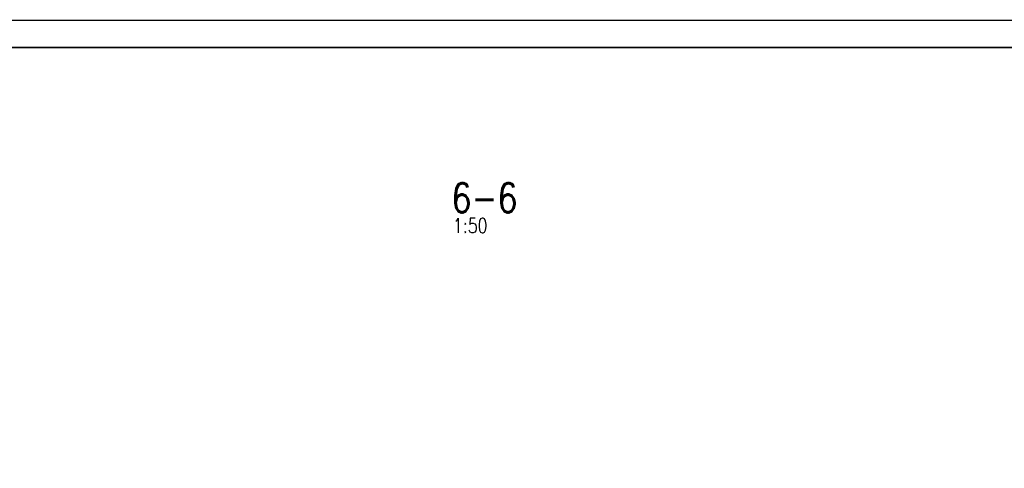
# Paper-space layout 'Layout1' of a CAD drawing. Extents: x -2 to 1243, y -36 to 596.
# Tile 88 of 132: x 585 to 821, y 486 to 594. Entities that reach past the tile are written whole.
import ezdxf
from ezdxf.enums import TextEntityAlignment as Align

# ---------------------------------------------------------------- set-up
doc = ezdxf.new("R2010")
doc.units = 0
doc.layers.get('DEFPOINTS').update_dxf_attribs({"color": 132, "linetype": 'CONTINUOUS'})
doc.layers.add('RAMECEK_HP', color=251, linetype='CONTINUOUS')
doc.layers.add('SS_NADPIS_7', color=6, linetype='CONTINUOUS', lineweight=70)
doc.styles.add('ROMANS', font='romans.shx', dxfattribs={"width": 0.8})
doc.styles.add('romans.shx', font='romans.shx', dxfattribs={"height": 5})

# ---------------------------------------------------------------- blocks, each defined once
blk = doc.blocks.new('*U6')
at = {"layer": 'RAMECEK_HP', "lineweight": 35, "const_width": 0.35}
for points in [[(0, 594), (0, 0), (1051, 0), (1051, 594)], [(6.5, 587.5), (6.5, 6.5), (1044.5, 6.5), (1044.5, 587.5)]]:
    blk.add_lwpolyline(points, close=True, dxfattribs=at)
at = {"layer": 'DEFPOINTS', "style": 'ROMANS', "width": 0.8}
blk.add_attdef('TISK', text='', height=10, dxfattribs=at).set_placement((1051, -33), align=Align.RIGHT)

psp = doc.layouts.get("Layout1")

# ---------------------------------------------------------------- block references
at = {"layer": 'RAMECEK_HP'}
psp.add_blockref('*U6', (0, 0), dxfattribs=at)

# ---------------------------------------------------------------- texts
at = {"layer": 'SS_NADPIS_7', "color": 6, "style": 'romans.shx', "width": 0.8}
psp.add_text('6-6', height=7, dxfattribs=at).set_placement((688.4744, 547.9089))
at = {"layer": 'SS_NADPIS_7', "color": 2, "style": 'romans.shx', "width": 0.8}
psp.add_text('1:50', height=3.5, dxfattribs=at).set_placement((688.7246, 543.0089))

doc.saveas('drawing.dxf')
